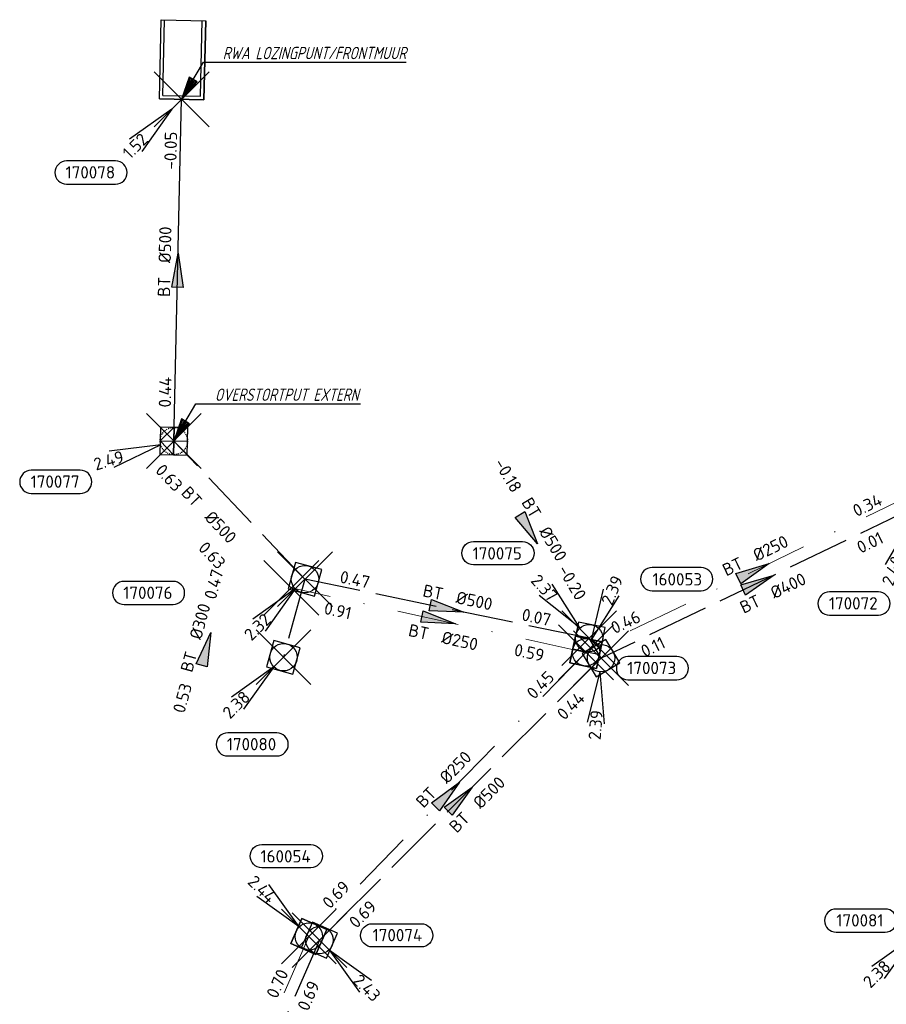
# Model space of a CAD drawing. Header units: metres. Extents: x 153343 to 157271, y 461673 to 467005.
# Tile 113 of 191: x 153832 to 153927, y 466266 to 466374. Entities that reach past the tile are written whole.
import ezdxf
from ezdxf.enums import TextEntityAlignment as Align

# ---------------------------------------------------------------- set-up
doc = ezdxf.new("R2010")
doc.units = ezdxf.units.M
doc.header["$LTSCALE"] = 0.75
doc.header["$PDMODE"] = 3
doc.header["$PDSIZE"] = 3
for name, pattern in [('HIDDENX2', [0.75, 0.5, -0.25]), ('RI-HWA_BETON', [11.4, 9, -2.4]), ('RI-VWA_BETON', [19, 9, -5, 0, -5])]:
    doc.linetypes.add(name, pattern=pattern)
doc.layers.get('0').update_dxf_attribs({"lineweight": 25})
doc.layers.get('defpoints').update_dxf_attribs({"lineweight": 25})
for name, color, linetype in [('B-OI-RI-AANPIJLING', 1, 'Continuous'), ('B-OI-RI-HWA_OVERSTORTLEIDING_BETON_500-G', 151, 'Continuous'), ('B-OI-RI-HWA_PUTNUMMER-S @ 0.75', 151, 'Continuous'), ('B-OI-RI-HWA_RIOOLPUT_OVERSTORTPUT-S @ 0.75', 151, 'Continuous'), ('B-OI-RI-HWA_TRANSPORTLEIDING_BETON_300-G', 151, 'RI-HWA_BETON'), ('B-OI-RI-HWA_TRANSPORTLEIDING_BETON_400-G', 151, 'RI-HWA_BETON'), ('B-OI-RI-HWA_TRANSPORTLEIDING_BETON_500-G', 151, 'RI-HWA_BETON'), ('B-OI-RI-VWA_PUTNUMMER-S @ 0.75', 33, 'Continuous'), ('B-OI-RI-ZINKER_BETON_500-G', 21, 'Continuous')]:
    doc.layers.add(name, color=color, linetype=linetype)
for name, color, linetype, lineweight in [('B-OI-RI-HWA_RIOOLPUT_INSPECTIEPUT-S', 151, 'Continuous', 25), ('B-OI-RI-HWA_STROOMRICHTING-S @ 0.75', 151, 'Continuous', 25), ('B-OI-RI-HWA_UITSTROOMBAK-S @ 0.75', 151, 'Continuous', 25), ('B-OI-RI-VWA_RIOOLPUT_INSPECTIEPUT_BETON-S', 33, 'Continuous', 25), ('B-OI-RI-VWA_STROOMRICHTING-S @ 0.75', 33, 'Continuous', 25), ('B-OI-RI-VWA_TRANSPORTLEIDING_BETON_250-G', 33, 'RI-VWA_BETON', 18), ('N-OI-RI-BIJZONDERDERHEDEN-T18', 134, 'Continuous', 18)]:
    doc.layers.add(name, color=color, linetype=linetype, lineweight=lineweight)
for name, color, linetype, plot in [('inspectieput', 7, 'Continuous', False), ('overstortput extern', 7, 'Continuous', False), ('rwa lozingpunt_frontmuur', 7, 'Continuous', False)]:
    doc.layers.add(name, color=color, linetype=linetype, plot=plot)
doc.styles.add('NLCS-ISO', font='isocpeur.ttf')
doc.styles.add('NLCS-ISO-M750-T18_CURSIEF', font='NLCS-ISO.ttf', dxfattribs={"oblique": 15, "height": 1.35})

# ---------------------------------------------------------------- blocks, each defined once
blk = doc.blocks.new('*U199')
at = {"ltscale": 0.1}
blk.add_hatch(color=256, dxfattribs=at).paths.add_polyline_path([(2.500000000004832, 0), (-2.500000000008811, -0.8333333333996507), (-2.500000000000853, 0.8333333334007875)])
at = {"ltscale": 0.1, "flags": 128}
blk.add_lwpolyline([(2.500000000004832, 0), (-2.500000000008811, -0.8333333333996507), (-2.500000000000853, 0.8333333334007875)], close=True, dxfattribs=at)
at = {"ltscale": 0.1, "style": 'NLCS-ISO'}
for tag, p in [('BOBL', (-15.62198856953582, 1.133344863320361e-13)), ('MAT', (-1, 0.5000000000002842))]:
    blk.add_attdef(tag, text='', height=1.8, dxfattribs=at).set_placement(p, align=Align.BOTTOM_RIGHT)
for tag, p in [('DIA', (1, 0.5000000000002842)), ('BOBR', (14.67600014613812, -0.002012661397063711))]:
    blk.add_attdef(tag, text='', height=1.8, dxfattribs=at).set_placement(p, align=Align.BOTTOM_LEFT)
at = {"layer": 'defpoints', "ltscale": 0.1, "style": 'NLCS-ISO', "flags": 1}
blk.add_attdef('JVA', text='', height=1.8, dxfattribs=at).set_placement((0, -0.9999999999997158), align=Align.TOP_CENTER)
blk = doc.blocks.new('*U66')
at = {"ltscale": 0.1}
blk.add_hatch(color=256, dxfattribs=at).paths.add_polyline_path([(2.500000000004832, 0), (-2.500000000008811, -0.8333333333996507), (-2.500000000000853, 0.8333333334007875)])
at = {"ltscale": 0.1, "flags": 128}
blk.add_lwpolyline([(2.500000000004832, 0), (-2.500000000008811, -0.8333333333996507), (-2.500000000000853, 0.8333333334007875)], close=True, dxfattribs=at)
at = {"ltscale": 0.1, "style": 'NLCS-ISO'}
for tag, p in [('BOBL', (-5.662221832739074, 1.144560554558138e-13)), ('MAT', (-1, 0.5000000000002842))]:
    blk.add_attdef(tag, text='', height=1.8, dxfattribs=at).set_placement(p, align=Align.BOTTOM_RIGHT)
for tag, p in [('DIA', (1, 0.5000000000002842)), ('BOBR', (7.216235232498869, 0.003202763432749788))]:
    blk.add_attdef(tag, text='', height=1.8, dxfattribs=at).set_placement(p, align=Align.BOTTOM_LEFT)
at = {"layer": 'defpoints', "ltscale": 0.1, "style": 'NLCS-ISO', "flags": 1}
blk.add_attdef('JVA', text='', height=1.8, dxfattribs=at).set_placement((0, -0.9999999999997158), align=Align.TOP_CENTER)
blk = doc.blocks.new('*U195')
at = {"ltscale": 0.1, "style": 'NLCS-ISO'}
for tag, p in [('BOBL', (-4.573515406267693, 1.145786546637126e-13)), ('MAT', (-1, 0.5000000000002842))]:
    blk.add_attdef(tag, text='', height=1.8, dxfattribs=at).set_placement(p, align=Align.BOTTOM_RIGHT)
for tag, p in [('DIA', (1, 0.5000000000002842)), ('BOBR', (3.627529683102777, -3.242734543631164))]:
    blk.add_attdef(tag, text='', height=1.8, dxfattribs=at).set_placement(p, align=Align.BOTTOM_LEFT)
at = {"layer": 'defpoints', "ltscale": 0.1, "style": 'NLCS-ISO', "flags": 1}
blk.add_attdef('JVA', text='', height=1.8, dxfattribs=at).set_placement((0, -0.9999999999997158), align=Align.TOP_CENTER)
blk = doc.blocks.new('*U196')
at = {"ltscale": 0.1}
blk.add_hatch(color=256, dxfattribs=at).paths.add_polyline_path([(2.500000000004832, 0), (-2.500000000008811, -0.8333333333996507), (-2.500000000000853, 0.8333333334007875)])
at = {"ltscale": 0.1, "flags": 128}
blk.add_lwpolyline([(2.500000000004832, 0), (-2.500000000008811, -0.8333333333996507), (-2.500000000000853, 0.8333333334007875)], close=True, dxfattribs=at)
at = {"ltscale": 0.1, "style": 'NLCS-ISO'}
for tag, p in [('BOBL', (-11.85117073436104, 1.137591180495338e-13)), ('MAT', (-1, 0.5000000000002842))]:
    blk.add_attdef(tag, text='', height=1.8, dxfattribs=at).set_placement(p, align=Align.BOTTOM_RIGHT)
for tag, p in [('DIA', (1, 0.5000000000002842)), ('BOBR', (10.90518323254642, 0.0006236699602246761))]:
    blk.add_attdef(tag, text='', height=1.8, dxfattribs=at).set_placement(p, align=Align.BOTTOM_LEFT)
at = {"layer": 'defpoints', "ltscale": 0.1, "style": 'NLCS-ISO', "flags": 1}
blk.add_attdef('JVA', text='', height=1.8, dxfattribs=at).set_placement((0, -0.9999999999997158), align=Align.TOP_CENTER)
blk = doc.blocks.new('*U197')
at = {"ltscale": 0.1}
blk.add_hatch(color=256, dxfattribs=at).paths.add_polyline_path([(2.500000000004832, 0), (-2.500000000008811, -0.8333333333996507), (-2.500000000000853, 0.8333333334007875)])
at = {"ltscale": 0.1, "flags": 128}
blk.add_lwpolyline([(2.500000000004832, 0), (-2.500000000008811, -0.8333333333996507), (-2.500000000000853, 0.8333333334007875)], close=True, dxfattribs=at)
at = {"ltscale": 0.1, "style": 'NLCS-ISO'}
for tag, p in [('BOBL', (-13.3745258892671, -3.240000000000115)), ('MAT', (-1.000000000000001, -3.740000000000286))]:
    blk.add_attdef(tag, text='', height=1.8, dxfattribs=at).set_placement(p, align=Align.BOTTOM_RIGHT)
for tag, p in [('DIA', (0.9999999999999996, -3.740000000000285)), ('BOBR', (12.42853801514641, -3.239558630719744))]:
    blk.add_attdef(tag, text='', height=1.8, dxfattribs=at).set_placement(p, align=Align.BOTTOM_LEFT)
at = {"layer": 'defpoints', "ltscale": 0.1, "style": 'NLCS-ISO', "flags": 1}
blk.add_attdef('JVA', text='', height=1.8, dxfattribs=at).set_placement((0, -0.9999999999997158), align=Align.TOP_CENTER)
blk = doc.blocks.new('*U201')
at = {"ltscale": 0.1}
blk.add_hatch(color=256, dxfattribs=at).paths.add_polyline_path([(2.500000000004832, 0), (-2.500000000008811, -0.8333333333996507), (-2.500000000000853, 0.8333333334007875)])
at = {"ltscale": 0.1, "flags": 128}
blk.add_lwpolyline([(2.500000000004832, 0), (-2.500000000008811, -0.8333333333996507), (-2.500000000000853, 0.8333333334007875)], close=True, dxfattribs=at)
at = {"ltscale": 0.1, "style": 'NLCS-ISO'}
for tag, p in [('BOBL', (-19.76202633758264, -3.240000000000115)), ('MAT', (-1.000000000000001, -3.740000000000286))]:
    blk.add_attdef(tag, text='', height=1.8, dxfattribs=at).set_placement(p, align=Align.BOTTOM_RIGHT)
for tag, p in [('DIA', (0.9999999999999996, -3.740000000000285)), ('BOBR', (18.81603690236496, -3.235092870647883))]:
    blk.add_attdef(tag, text='', height=1.8, dxfattribs=at).set_placement(p, align=Align.BOTTOM_LEFT)
at = {"layer": 'defpoints', "ltscale": 0.1, "style": 'NLCS-ISO', "flags": 1}
blk.add_attdef('JVA', text='', height=1.8, dxfattribs=at).set_placement((0, -0.9999999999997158), align=Align.TOP_CENTER)
blk = doc.blocks.new('*U206')
at = {"ltscale": 0.1}
blk.add_hatch(color=256, dxfattribs=at).paths.add_polyline_path([(2.500000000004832, 0), (-2.500000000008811, -0.8333333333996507), (-2.500000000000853, 0.8333333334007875)])
at = {"ltscale": 0.1, "flags": 128}
blk.add_lwpolyline([(2.500000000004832, 0), (-2.500000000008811, -0.8333333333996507), (-2.500000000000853, 0.8333333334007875)], close=True, dxfattribs=at)
at = {"ltscale": 0.1, "style": 'NLCS-ISO'}
for tag, p in [('BOBL', (-16.18927240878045, -3.240000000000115)), ('MAT', (-1.000000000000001, -3.740000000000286))]:
    blk.add_attdef(tag, text='', height=1.8, dxfattribs=at).set_placement(p, align=Align.BOTTOM_RIGHT)
for tag, p in [('DIA', (0.9999999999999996, -3.740000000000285)), ('BOBR', (15.24328384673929, -3.237590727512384))]:
    blk.add_attdef(tag, text='', height=1.8, dxfattribs=at).set_placement(p, align=Align.BOTTOM_LEFT)
at = {"layer": 'defpoints', "ltscale": 0.1, "style": 'NLCS-ISO', "flags": 1}
blk.add_attdef('JVA', text='', height=1.8, dxfattribs=at).set_placement((0, -0.9999999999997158), align=Align.TOP_CENTER)
blk = doc.blocks.new('*U2355')
at = {"ltscale": 0.1}
blk.add_hatch(color=256, dxfattribs=at).paths.add_polyline_path([(2.500000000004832, 0), (-2.500000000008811, -0.8333333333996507), (-2.500000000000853, 0.8333333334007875)])
at = {"ltscale": 0.1, "flags": 128}
blk.add_lwpolyline([(2.500000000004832, 0), (-2.500000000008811, -0.8333333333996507), (-2.500000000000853, 0.8333333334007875)], close=True, dxfattribs=at)
at = {"ltscale": 0.1, "style": 'NLCS-ISO'}
for tag, p in [('BOBL', (-13.62468588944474, 1.135594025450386e-13)), ('MAT', (-1, 0.5000000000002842))]:
    blk.add_attdef(tag, text='', height=1.8, dxfattribs=at).set_placement(p, align=Align.BOTTOM_RIGHT)
for tag, p in [('DIA', (1, 0.5000000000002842)), ('BOBR', (12.67869795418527, -0.0006162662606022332))]:
    blk.add_attdef(tag, text='', height=1.8, dxfattribs=at).set_placement(p, align=Align.BOTTOM_LEFT)
at = {"layer": 'defpoints', "ltscale": 0.1, "style": 'NLCS-ISO', "flags": 1}
blk.add_attdef('JVA', text='', height=1.8, dxfattribs=at).set_placement((0, -0.9999999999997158), align=Align.TOP_CENTER)
blk = doc.blocks.new('*U2356')
at = {"ltscale": 0.1}
blk.add_hatch(color=256, dxfattribs=at).paths.add_polyline_path([(2.500000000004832, 0), (-2.500000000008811, -0.8333333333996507), (-2.500000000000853, 0.8333333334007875)])
at = {"ltscale": 0.1, "flags": 128}
blk.add_lwpolyline([(2.500000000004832, 0), (-2.500000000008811, -0.8333333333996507), (-2.500000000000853, 0.8333333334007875)], close=True, dxfattribs=at)
at = {"ltscale": 0.1, "style": 'NLCS-ISO'}
for tag, p in [('BOBL', (-12.68439752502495, -3.240000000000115)), ('MAT', (-1.000000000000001, -3.740000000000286))]:
    blk.add_attdef(tag, text='', height=1.8, dxfattribs=at).set_placement(p, align=Align.BOTTOM_RIGHT)
for tag, p in [('DIA', (0.9999999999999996, -3.740000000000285)), ('BOBR', (11.73840981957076, -3.240041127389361))]:
    blk.add_attdef(tag, text='', height=1.8, dxfattribs=at).set_placement(p, align=Align.BOTTOM_LEFT)
at = {"layer": 'defpoints', "ltscale": 0.1, "style": 'NLCS-ISO', "flags": 1}
blk.add_attdef('JVA', text='', height=1.8, dxfattribs=at).set_placement((0, -0.9999999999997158), align=Align.TOP_CENTER)
blk = doc.blocks.new('*U2375')
at = {"ltscale": 0.1}
blk.add_hatch(color=256, dxfattribs=at).paths.add_polyline_path([(2.500000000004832, 0), (-2.500000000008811, -0.8333333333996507), (-2.500000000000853, 0.8333333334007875)])
at = {"ltscale": 0.1, "flags": 128}
blk.add_lwpolyline([(2.500000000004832, 0), (-2.500000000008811, -0.8333333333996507), (-2.500000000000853, 0.8333333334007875)], close=True, dxfattribs=at)
at = {"ltscale": 0.1, "style": 'NLCS-ISO'}
for tag, p in [('BOBL', (-19.64650416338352, 1.12881285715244e-13)), ('MAT', (-1, 0.5000000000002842))]:
    blk.add_attdef(tag, text='', height=1.8, dxfattribs=at).set_placement(p, align=Align.BOTTOM_RIGHT)
for tag, p in [('DIA', (1, 0.5000000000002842)), ('BOBR', (18.70051475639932, -0.004826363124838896))]:
    blk.add_attdef(tag, text='', height=1.8, dxfattribs=at).set_placement(p, align=Align.BOTTOM_LEFT)
at = {"layer": 'defpoints', "ltscale": 0.1, "style": 'NLCS-ISO', "flags": 1}
blk.add_attdef('JVA', text='', height=1.8, dxfattribs=at).set_placement((0, -0.9999999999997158), align=Align.TOP_CENTER)
blk = doc.blocks.new('*U2376')
at = {"ltscale": 0.1}
blk.add_hatch(color=256, dxfattribs=at).paths.add_polyline_path([(2.500000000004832, 0), (-2.500000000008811, -0.8333333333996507), (-2.500000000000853, 0.8333333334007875)])
at = {"ltscale": 0.1, "flags": 128}
blk.add_lwpolyline([(2.500000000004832, 0), (-2.500000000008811, -0.8333333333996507), (-2.500000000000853, 0.8333333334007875)], close=True, dxfattribs=at)
at = {"ltscale": 0.1, "style": 'NLCS-ISO'}
for tag, p in [('BOBL', (-17.88478192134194, 1.130796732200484e-13)), ('MAT', (-1, 0.5000000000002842))]:
    blk.add_attdef(tag, text='', height=1.8, dxfattribs=at).set_placement(p, align=Align.BOTTOM_RIGHT)
for tag, p in [('DIA', (1, 0.5000000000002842)), ('BOBR', (16.93879294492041, -0.003594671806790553))]:
    blk.add_attdef(tag, text='', height=1.8, dxfattribs=at).set_placement(p, align=Align.BOTTOM_LEFT)
at = {"layer": 'defpoints', "ltscale": 0.1, "style": 'NLCS-ISO', "flags": 1}
blk.add_attdef('JVA', text='', height=1.8, dxfattribs=at).set_placement((0, -0.9999999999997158), align=Align.TOP_CENTER)
blk = doc.blocks.new('*U472')
for q in [(-7.601397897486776, -5.833630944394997), (-5.833630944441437, -7.601397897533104)]:
    blk.add_line((-1.414213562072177, -1.414213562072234), q)
blk.add_lwpolyline([(-12.82355164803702, -0.8179242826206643), (-5.665496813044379, -0.8179242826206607, 0.9999999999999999), (-5.665496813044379, 2.566445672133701), (-12.82355164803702, 2.566445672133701, 0.9999999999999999)], format="xyb", close=True)
at = {"ltscale": 0.1, "style": 'NLCS-ISO'}
blk.add_attdef('PUTNR', text='', height=1.8, dxfattribs=at).set_placement((-9.346762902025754, 2.706595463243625), align=Align.MIDDLE_CENTER)
blk.add_attdef('PUTHGT', text='', height=1.8, rotation=44.99999999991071, dxfattribs=at).set_placement((-8.442832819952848, -8.482353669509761), align=Align.MIDDLE_LEFT)
blk = doc.blocks.new('SRI-UITSTROOMBAK-SO')
at = {"color": 7}
for p, q in [((-3.249999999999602, -2.273736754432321e-13), (-3.249999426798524, 11.55924730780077)), ((-3.249999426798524, 11.55924730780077), (3.249999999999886, 11.55924730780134)), ((-2.749999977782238, 0.5000000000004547), (-2.749999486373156, 11.55924730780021)), ((2.750000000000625, 0.5000000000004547), (2.750000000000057, 11.55924730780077)), ((3.250000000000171, 3.410605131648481e-13), (3.250000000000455, 11.55924730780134)), ((-3.250000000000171, -2.273736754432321e-13), (3.250000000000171, 3.410605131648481e-13)), ((-2.749999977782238, 0.5000000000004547), (2.750000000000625, 0.5000000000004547))]:
    blk.add_line(p, q, dxfattribs=at)
at = {"flags": 128}
blk.add_lwpolyline([(-3.249999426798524, 11.55924730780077), (3.250000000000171, 11.55924730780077), (3.250000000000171, 3.410605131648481e-13), (-3.249999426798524, 3.410605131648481e-13)], close=True, dxfattribs=at)
blk = doc.blocks.new('*U241')
for q in [(-7.601397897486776, -5.833630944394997), (-5.833630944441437, -7.601397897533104)]:
    blk.add_line((-1.414213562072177, -1.414213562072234), q)
blk.add_lwpolyline([(-16.8101220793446, -12.39118641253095), (-9.652067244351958, -12.39118641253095, 0.9999999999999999), (-9.652067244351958, -9.006816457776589), (-16.8101220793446, -9.006816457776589, 0.9999999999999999)], format="xyb", close=True)
at = {"ltscale": 0.1, "style": 'NLCS-ISO'}
blk.add_attdef('PUTHGT', text='', height=1.8, rotation=44.99999999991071, dxfattribs=at).set_placement((-8.442832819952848, -8.482353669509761), align=Align.MIDDLE_LEFT)
blk.add_attdef('PUTNR', text='', height=1.8, dxfattribs=at).set_placement((-13.33333333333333, -8.866666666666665), align=Align.MIDDLE_CENTER)
blk = doc.blocks.new('B-SRI-PUT_HWA-SO')
at = {"lineweight": -3, "flags": 128}
blk.add_lwpolyline([(-1.999999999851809, -2.00000000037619), (2.000000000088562, -2.000000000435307), (2.000000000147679, 1.99999999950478), (-2.00000000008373, 1.999999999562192)], close=True, dxfattribs=at)
at = {"lineweight": -3}
blk.add_circle((0, 0), 1.999999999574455, dxfattribs=at)
blk = doc.blocks.new('*U457')
for q in [(-7.601397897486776, -5.833630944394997), (-5.833630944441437, -7.601397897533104)]:
    blk.add_line((-1.414213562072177, -1.414213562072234), q)
blk.add_lwpolyline([(-8.140036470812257, -14.41808082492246), (-0.9819816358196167, -14.41808082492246, 0.9999999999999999), (-0.9819816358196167, -11.0337108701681), (-8.140036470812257, -11.0337108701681, 0.9999999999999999)], format="xyb", close=True)
at = {"ltscale": 0.1, "style": 'NLCS-ISO'}
blk.add_attdef('PUTHGT', text='', height=1.8, rotation=44.99999999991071, dxfattribs=at).set_placement((-8.442832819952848, -8.482353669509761), align=Align.MIDDLE_LEFT)
blk.add_attdef('PUTNR', text='', height=1.8, dxfattribs=at).set_placement((-4.663247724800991, -10.89356107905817), align=Align.MIDDLE_CENTER)
blk = doc.blocks.new('B-SRI-PUT_OVERSTORT-SO')
at = {"ltscale": 0.1}
for p, q in [((3.721112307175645e-10, 1.999999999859), (-1.999999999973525, -1.395363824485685e-10)), ((3.721112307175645e-10, 1.999999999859), (3.721112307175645e-10, -2.000000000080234)), ((3.721112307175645e-10, 1.999999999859), (1.999999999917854, -1.397495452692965e-10)), ((2.000000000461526, -1.397495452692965e-10), (-1.999999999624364, -1.395363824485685e-10))]:
    blk.add_line(p, q, dxfattribs=at)
at = {"lineweight": -3, "flags": 128}
blk.add_lwpolyline([(-1.999999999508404, -2.000000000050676), (2.000000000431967, -2.000000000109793), (2.000000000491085, 1.999999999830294), (-1.999999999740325, 1.999999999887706)], close=True, dxfattribs=at)
at = {"ltscale": 0.1, "flags": 128}
blk.add_lwpolyline([(3.721112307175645e-10, 1.999999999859), (-1.9999999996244, 2.095532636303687e-10), (1.999999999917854, -1.397495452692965e-10)], close=True, dxfattribs=at)
at = {"linetype": 'HIDDENX2', "lineweight": -3, "ltscale": 0.25}
blk.add_circle((3.434053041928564e-10, 3.255138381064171e-10), 1.999999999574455, dxfattribs=at)
blk = doc.blocks.new('*U458')
for q in [(-9.464790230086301, -1.493400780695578), (-8.75632746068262, -3.890916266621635)]:
    blk.add_line((-1.918012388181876, -0.566770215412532), q)
blk.add_lwpolyline([(-20.82727828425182, -7.656533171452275), (-13.66922344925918, -7.656533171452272, 0.9999999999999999), (-13.66922344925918, -4.272163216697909), (-20.82727828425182, -4.272163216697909, 0.9999999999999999)], format="xyb", close=True)
at = {"ltscale": 0.1, "style": 'NLCS-ISO'}
blk.add_attdef('PUTHGT', text='', height=1.8, rotation=16.462342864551, dxfattribs=at).set_placement((-11.46938446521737, -3.418328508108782), align=Align.MIDDLE_LEFT)
blk.add_attdef('PUTNR', text='', height=1.8, dxfattribs=at).set_placement((-17.35048953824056, -4.132013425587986), align=Align.MIDDLE_CENTER)
blk = doc.blocks.new('*U459')
for q in [(-7.601397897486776, -5.833630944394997), (-5.833630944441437, -7.601397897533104)]:
    blk.add_line((-1.414213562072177, -1.414213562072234), q)
blk.add_lwpolyline([(-26.42244879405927, -3.70224598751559), (-19.26439395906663, -3.702245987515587, 0.9999999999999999), (-19.26439395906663, -0.3178760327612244), (-26.42244879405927, -0.3178760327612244, 0.9999999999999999)], format="xyb", close=True)
at = {"ltscale": 0.1, "style": 'NLCS-ISO'}
blk.add_attdef('PUTNR', text='', height=1.8, dxfattribs=at).set_placement((-22.94566004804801, -0.177726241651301), align=Align.MIDDLE_CENTER)
blk.add_attdef('PUTHGT', text='', height=1.8, rotation=44.99999999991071, dxfattribs=at).set_placement((-8.442832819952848, -8.482353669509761), align=Align.MIDDLE_LEFT)
blk = doc.blocks.new('*U468')
for q in [(-5.41244174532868, 7.906830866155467), (-7.273553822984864, 6.237620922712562)]:
    blk.add_line((-1.335367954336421, 1.488889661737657), q)
blk.add_lwpolyline([(-16.88961484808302, 14.11153202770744), (-9.731560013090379, 14.11153202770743, -0.9999999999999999), (-9.731560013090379, 10.72716207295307), (-16.88961484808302, 10.72716207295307, -0.9999999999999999)], format="xyb", close=True)
at = {"ltscale": 0.1, "style": 'NLCS-ISO'}
blk.add_attdef('PUTNR', text='', height=1.8, dxfattribs=at).set_placement((-13.41282610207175, 12.38701228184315), align=Align.MIDDLE_CENTER)
blk.add_attdef('PUTHGT', text='', height=1.8, rotation=311.8885637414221, dxfattribs=at).set_placement((-7.969980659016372, 8.928110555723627), align=Align.MIDDLE_LEFT)
blk = doc.blocks.new('*U462')
for q in [(5.833630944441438, -7.601397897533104), (7.601397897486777, -5.833630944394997)]:
    blk.add_line((1.414213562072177, -1.414213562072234), q)
blk.add_lwpolyline([(14.87081537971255, -0.9996200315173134), (7.712760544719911, -0.9996200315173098, -0.9999999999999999), (7.712760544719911, 2.384749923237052), (14.87081537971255, 2.384749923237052, -0.9999999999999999)], format="xyb", close=True)
at = {"ltscale": 0.1, "style": 'NLCS-ISO'}
blk.add_attdef('PUTNR', text='', height=1.8, dxfattribs=at).set_placement((11.39402663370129, 2.524899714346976), align=Align.MIDDLE_CENTER)
blk.add_attdef('PUTHGT', text='', height=1.8, rotation=315.0000000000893, dxfattribs=at).set_placement((5.388131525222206, -5.427652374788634), align=Align.MIDDLE_LEFT)
blk = doc.blocks.new('*U463')
for q in [(-2.033227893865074, -9.36367899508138), (0.4581672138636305, -9.570923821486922)]:
    blk.add_line((-0.1657958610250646, -1.993116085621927), q)
blk.add_lwpolyline([(3.92501024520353, -3.15461907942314), (11.08306508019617, -3.154619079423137, 0.9999999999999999), (11.08306508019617, 0.2297508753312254), (3.92501024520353, 0.2297508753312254, 0.9999999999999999)], format="xyb", close=True)
at = {"ltscale": 0.1, "style": 'NLCS-ISO'}
blk.add_attdef('PUTNR', text='', height=1.8, dxfattribs=at).set_placement((7.401798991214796, 0.3699006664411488), align=Align.MIDDLE_CENTER)
blk.add_attdef('PUTHGT', text='', height=1.8, rotation=85.24484151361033, dxfattribs=at).set_placement((-0.9642660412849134, -11.92903771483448), align=Align.MIDDLE_LEFT)
blk = doc.blocks.new('*U464')
for q in [(-4.499034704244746, -8.459975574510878), (-2.157480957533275, -9.335832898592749)]:
    blk.add_line((-0.7006858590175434, -1.87324299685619), q)
blk.add_lwpolyline([(-12.6555949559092, -15.83417293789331), (-5.497540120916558, -15.83417293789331, 0.9999999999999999), (-5.497540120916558, -12.44980298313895), (-12.6555949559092, -12.44980298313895, 0.9999999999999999)], format="xyb", close=True)
at = {"ltscale": 0.1, "style": 'NLCS-ISO'}
blk.add_attdef('PUTHGT', text='', height=1.8, rotation=69.49170835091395, dxfattribs=at).set_placement((-4.166699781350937, -11.21919617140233), align=Align.MIDDLE_LEFT)
blk.add_attdef('PUTNR', text='', height=1.8, dxfattribs=at).set_placement((-9.178806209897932, -12.30965319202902), align=Align.MIDDLE_CENTER)
blk = doc.blocks.new('*U526')
for q in [(-5.833630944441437, 7.601397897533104), (-7.601397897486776, 5.833630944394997)]:
    blk.add_line((-1.414213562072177, 1.414213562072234), q)
blk.add_lwpolyline([(-6.883743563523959, 13.43890283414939), (0.2743112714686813, 13.43890283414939, -0.9999999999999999), (0.2743112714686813, 10.05453287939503), (-6.883743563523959, 10.05453287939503, -0.9999999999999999)], format="xyb", close=True)
at = {"ltscale": 0.1, "style": 'NLCS-ISO'}
blk.add_attdef('PUTNR', text='', height=1.8, dxfattribs=at).set_placement((-3.406954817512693, 11.7143830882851), align=Align.MIDDLE_CENTER)
blk.add_attdef('PUTHGT', text='', height=1.8, rotation=315.0000000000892, dxfattribs=at).set_placement((-8.442832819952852, 8.482353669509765), align=Align.MIDDLE_LEFT)
blk = doc.blocks.new('*U527')
for q in [(2.569278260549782, 9.230997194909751), (4.86969692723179, 8.252184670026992)]:
    blk.add_line((0.7830500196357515, 1.840334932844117), q)
blk.add_lwpolyline([(16.8101220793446, 12.39118641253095), (9.652067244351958, 12.39118641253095, 0.9999999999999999), (9.652067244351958, 9.006816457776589), (16.8101220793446, 9.006816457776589, 0.9999999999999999)], format="xyb", close=True)
at = {"ltscale": 0.1, "style": 'NLCS-ISO'}
blk.add_attdef('PUTHGT', text='', height=1.8, rotation=66.95057669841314, dxfattribs=at).set_placement((2.968635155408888, 7.048303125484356), align=Align.MIDDLE_LEFT)
blk.add_attdef('PUTNR', text='', height=1.8, dxfattribs=at).set_placement((13.33333333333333, 10.66666666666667), align=Align.MIDDLE_CENTER)
blk = doc.blocks.new('B-SRI-PUT_VWA-SO')
at = {"flags": 128}
blk.add_lwpolyline([(-2.00008364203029, 2.000083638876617), (1.99991635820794, 2.000083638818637), (1.999916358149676, -1.99991636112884), (-2.000083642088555, -1.999916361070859)], close=True, dxfattribs=at)
at = {"lineweight": -3, "flags": 128}
blk.add_lwpolyline([(2.000083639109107, -1.99991635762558), (1.99991635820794, 2.000083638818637), (-2.000083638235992, 1.999916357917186), (-1.999916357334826, -2.000083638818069)], close=True, dxfattribs=at)
at = {"lineweight": -3}
blk.add_circle((0, 0), 1.999999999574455, dxfattribs=at)

msp = doc.modelspace()

# ---------------------------------------------------------------- linework, layer by layer
at = {"layer": 'B-OI-RI-AANPIJLING', "transparency": 33554610, "flags": 128}
for points in [[(153849.6100002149, 466365.3799999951), (153851.3141539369, 466367.2789365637), (153850.4341691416, 466367.7947143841), (153849.6100002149, 466365.3799999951), (153850.5808332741, 466367.708751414), (153850.7274974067, 466367.6227884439), (153849.6100002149, 466365.3799999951), (153851.0208256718, 466367.4508625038), (153851.1674898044, 466367.3648995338), (153849.6100002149, 466365.3799999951), (153852.0038002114, 466369.464137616), (153874.2052601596, 466369.464137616)], [(153848.7600002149, 466327.9499999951), (153850.4641539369, 466329.8489365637), (153849.5841691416, 466330.3647143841), (153848.7600002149, 466327.9499999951), (153849.7308332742, 466330.278751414), (153849.8774974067, 466330.1927884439), (153848.7600002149, 466327.9499999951), (153850.1708256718, 466330.0208625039), (153850.3174898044, 466329.9348995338), (153848.7600002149, 466327.9499999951), (153851.1538002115, 466332.034137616), (153869.1993320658, 466332.034137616)]]:
    msp.add_lwpolyline(points, dxfattribs=at)
at = {"layer": 'B-OI-RI-HWA_OVERSTORTLEIDING_BETON_500-G', "transparency": 33554610}
msp.add_line((153848.76, 466327.95), (153849.61, 466365.38), dxfattribs=at)
at = {"layer": 'B-OI-RI-HWA_TRANSPORTLEIDING_BETON_300-G', "transparency": 33554610}
msp.add_line((153863.12, 466312.81), (153860.76, 466304.26), dxfattribs=at)
at = {"layer": 'B-OI-RI-HWA_TRANSPORTLEIDING_BETON_400-G', "transparency": 33554610}
msp.add_line((153930.06, 466320.75), (153895.55, 466304.16), dxfattribs=at)
at = {"layer": 'B-OI-RI-HWA_TRANSPORTLEIDING_BETON_500-G', "transparency": 33554610}
for p, q in [((153863.12, 466312.81), (153848.76, 466327.95)), ((153894.24, 466306.35), (153863.12, 466312.81)), ((153895.55, 466304.16), (153864.7, 466273.28)), ((153864.7, 466273.28), (153851.04, 466242.07))]:
    msp.add_line(p, q, dxfattribs=at)
at = {"layer": 'B-OI-RI-VWA_TRANSPORTLEIDING_BETON_250-G', "transparency": 33554610}
for p, q in [((153930.65, 466322.6), (153893.9, 466304.8)), ((153893.9, 466304.8), (153861.63, 466311.86)), ((153893.9, 466304.8), (153863.55, 466273.67)), ((153863.55, 466273.67), (153849.64, 466242.16))]:
    msp.add_line(p, q, dxfattribs=at)
at = {"layer": 'B-OI-RI-ZINKER_BETON_500-G', "transparency": 33554610}
msp.add_line((153895.55, 466304.16), (153894.24, 466306.35), dxfattribs=at)
at = {"layer": 'inspectieput', "color": 0, "transparency": 33554610}
for p in [(153863.12, 466312.81), (153861.63, 466311.86), (153894.24, 466306.35), (153893.9, 466304.8), (153860.76, 466304.26), (153895.55, 466304.16), (153863.55, 466273.67), (153864.7, 466273.28)]:
    msp.add_point(p, dxfattribs=at)
at = {"layer": 'inspectieput'}
for p in [(153863.12, 466312.81), (153863.12, 466312.81), (153861.63, 466311.86), (153861.63, 466311.86), (153894.24, 466306.35), (153894.24, 466306.35), (153893.9, 466304.8), (153893.9, 466304.8), (153860.76, 466304.26), (153860.76, 466304.26), (153895.55, 466304.16), (153895.55, 466304.16), (153863.55, 466273.67), (153863.55, 466273.67), (153864.7, 466273.28), (153864.7, 466273.28)]:
    msp.add_point(p, dxfattribs=at)
at = {"layer": 'overstortput extern', "color": 0, "transparency": 33554610}
msp.add_point((153848.76, 466327.95), dxfattribs=at)
at = {"layer": 'rwa lozingpunt_frontmuur', "color": 0, "transparency": 33554610}
msp.add_point((153849.61, 466365.38), dxfattribs=at)

# ---------------------------------------------------------------- block references
at = {"layer": 'B-OI-RI-HWA_PUTNUMMER-S @ 0.75', "color": 0, "transparency": 33554610}
ref = msp.add_blockref('*U241', (153849.61, 466365.38), dxfattribs=dict(at, xscale=0.75, yscale=0.75, zscale=0.75))
ref.add_attrib('PUTNR', '170078', dxfattribs={"layer": '0', "ltscale": 0.1, "height": 1.35, "style": 'NLCS-ISO'}).set_placement((153839.61, 466357.38), align=Align.MIDDLE_CENTER)
ref.add_attrib('PUTHGT', '1.52', dxfattribs={"layer": '0', "ltscale": 0.1, "height": 1.35, "rotation": 44.99999999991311, "style": 'NLCS-ISO'}).set_placement((153843.4687942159, 466359.2091535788), align=Align.MIDDLE_LEFT)
ref = msp.add_blockref('*U458', (153848.76, 466327.95), dxfattribs=dict(at, xscale=0.75, yscale=0.75, zscale=0.75))
ref.add_attrib('PUTNR', '170077', dxfattribs={"layer": '0', "ltscale": 0.1, "height": 1.35, "style": 'NLCS-ISO'}).set_placement((153835.7471328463, 466323.5009899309), align=Align.MIDDLE_CENTER)
ref.add_attrib('PUTHGT', '2.49', dxfattribs={"layer": '0', "ltscale": 0.1, "height": 1.35, "rotation": 16.46234286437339, "style": 'NLCS-ISO'}).set_placement((153840.0284958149, 466325.3479966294), align=Align.MIDDLE_LEFT)
ref = msp.add_blockref('*U464', (153930.06, 466320.75), dxfattribs=dict(at, xscale=0.75, yscale=0.75, zscale=0.75))
ref.add_attrib('PUTNR', '170072', dxfattribs={"layer": '0', "ltscale": 0.1, "height": 1.35, "style": 'NLCS-ISO'}).set_placement((153923.1758953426, 466310.167760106), align=Align.MIDDLE_CENTER)
ref.add_attrib('PUTHGT', '2.40', dxfattribs={"layer": '0', "ltscale": 0.1, "height": 1.35, "rotation": 69.49170835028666, "style": 'NLCS-ISO'}).set_placement((153926.8876788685, 466312.2091589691), align=Align.MIDDLE_LEFT)
at = {"layer": 'B-OI-RI-HWA_PUTNUMMER-S @ 0.75', "color": 0, "transparency": 33554610, "xscale": 0.75, "yscale": 0.75, "zscale": 0.75}
msp.add_blockref('*U468', (153894.24, 466306.35), dxfattribs=at).add_auto_attribs({'PUTNR': '170075', 'PUTHGT': '2.37'})
at = {"layer": 'B-OI-RI-HWA_PUTNUMMER-S @ 0.75', "color": 0, "transparency": 33554610}
ref = msp.add_blockref('*U459', (153863.12, 466312.81), dxfattribs=dict(at, xscale=0.75, yscale=0.75, zscale=0.75))
ref.add_attrib('PUTNR', '170076', dxfattribs={"layer": '0', "ltscale": 0.1, "height": 1.35, "style": 'NLCS-ISO'}).set_placement((153845.910754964, 466311.3267053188), align=Align.MIDDLE_CENTER)
ref.add_attrib('PUTHGT', '2.32', dxfattribs={"layer": '0', "ltscale": 0.1, "height": 1.35, "rotation": 44.99999999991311, "style": 'NLCS-ISO'}).set_placement((153856.787875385, 466306.4482347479), align=Align.MIDDLE_LEFT)
ref = msp.add_blockref('*U463', (153895.55, 466304.16), dxfattribs=dict(at, xscale=0.75, yscale=0.75, zscale=0.75))
ref.add_attrib('PUTNR', '170073', dxfattribs={"layer": '0', "ltscale": 0.1, "height": 1.35, "style": 'NLCS-ISO'}).set_placement((153901.1013492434, 466303.0874255), align=Align.MIDDLE_CENTER)
ref.add_attrib('PUTHGT', '2.39', dxfattribs={"layer": '0', "ltscale": 0.1, "height": 1.35, "rotation": 85.24484151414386, "style": 'NLCS-ISO'}).set_placement((153894.826800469, 466295.2132217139), align=Align.MIDDLE_LEFT)
ref = msp.add_blockref('*U457', (153860.76, 466304.26), dxfattribs=dict(at, xscale=0.75, yscale=0.75, zscale=0.75))
ref.add_attrib('PUTNR', '170080', dxfattribs={"layer": '0', "ltscale": 0.1, "height": 1.35, "style": 'NLCS-ISO'}).set_placement((153857.2625642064, 466294.7398291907), align=Align.MIDDLE_CENTER)
ref.add_attrib('PUTHGT', '2.38', dxfattribs={"layer": '0', "ltscale": 0.1, "height": 1.35, "rotation": 44.99999999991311, "style": 'NLCS-ISO'}).set_placement((153854.427875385, 466297.8982347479), align=Align.MIDDLE_LEFT)
ref = msp.add_blockref('*U472', (153930.92, 466274.76), dxfattribs=dict(at, xscale=0.75, yscale=0.75, zscale=0.75))
ref.add_attrib('PUTNR', '170081', dxfattribs={"layer": '0', "ltscale": 0.1, "height": 1.35, "style": 'NLCS-ISO'}).set_placement((153923.9099278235, 466275.4399465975), align=Align.MIDDLE_CENTER)
ref.add_attrib('PUTHGT', '2.38', dxfattribs={"layer": '0', "ltscale": 0.1, "height": 1.35, "rotation": 44.99999999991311, "style": 'NLCS-ISO'}).set_placement((153924.587875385, 466268.3982347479), align=Align.MIDDLE_LEFT)
ref = msp.add_blockref('*U462', (153864.7, 466273.28), dxfattribs=dict(at, xscale=0.75, yscale=0.75, zscale=0.75))
ref.add_attrib('PUTNR', '170074', dxfattribs={"layer": '0', "ltscale": 0.1, "height": 1.35, "style": 'NLCS-ISO'}).set_placement((153873.2455199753, 466273.8236747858), align=Align.MIDDLE_CENTER)
ref.add_attrib('PUTHGT', '2.43', dxfattribs={"layer": '0', "ltscale": 0.1, "height": 1.35, "rotation": 315.0000000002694, "style": 'NLCS-ISO'}).set_placement((153868.7410986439, 466269.2092607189), align=Align.MIDDLE_LEFT)
at = {"layer": 'B-OI-RI-HWA_RIOOLPUT_INSPECTIEPUT-S', "transparency": 33554610}
for p, xscale, yscale, zscale, rotation in [((153863.12, 466312.8100000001), 0.75, 0.75, 0.75, 254.5692495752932), ((153863.12, 466312.8100000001), 0.75, 0.75, 0.75, 254.5692495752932), ((153863.12, 466312.8100000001), 0.75, 0.75, 0.75, 254.5692495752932), ((153894.24, 466306.35), 0.7499999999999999, 0.7499999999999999, 0.7499999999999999, 168.2728897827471), ((153894.24, 466306.35), 0.7499999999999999, 0.7499999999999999, 0.7499999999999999, 168.2728897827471), ((153894.24, 466306.35), 0.7499999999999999, 0.7499999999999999, 0.7499999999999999, 168.2728897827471), ((153860.76, 466304.26), 0.75, 0.75, 0.75, 74.56924957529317), ((153860.76, 466304.26), 0.75, 0.75, 0.75, 74.56924957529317), ((153860.76, 466304.26), 0.75, 0.75, 0.75, 74.56924957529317), ((153895.55, 466304.16), 0.75, 0.75, 0.75, 120.8867461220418), ((153895.55, 466304.16), 0.75, 0.75, 0.75, 120.8867461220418), ((153895.55, 466304.16), 0.75, 0.75, 0.75, 120.8867461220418), ((153864.7, 466273.28), 0.7500000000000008, 0.7500000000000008, 0.7500000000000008, 246.3619553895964), ((153864.7, 466273.28), 0.7500000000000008, 0.7500000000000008, 0.7500000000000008, 246.3619553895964), ((153864.7, 466273.28), 0.7500000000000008, 0.7500000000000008, 0.7500000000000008, 246.3619553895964)]:
    msp.add_blockref('B-SRI-PUT_HWA-SO', p, dxfattribs=dict(at, xscale=xscale, yscale=yscale, zscale=zscale, rotation=rotation))
at = {"layer": 'B-OI-RI-HWA_RIOOLPUT_OVERSTORTPUT-S @ 0.75', "color": 0, "transparency": 33554610, "xscale": 0.75, "yscale": 0.75, "zscale": 0.75, "rotation": 88.69909047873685}
msp.add_blockref('B-SRI-PUT_OVERSTORT-SO', (153848.76, 466327.95), dxfattribs=at)
at = {"layer": 'B-OI-RI-HWA_STROOMRICHTING-S @ 0.75', "color": 0, "transparency": 33554610, "xscale": 0.75, "yscale": 0.75, "zscale": 0.75}
for name, p, rotation, values in [('*U199', (153849.185, 466346.665), 88.69909047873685, {'MAT': 'BT', 'DIA': '%%c500', 'BOBL': '0.44', 'BOBR': '-0.05'}), ('*U195', (153850.9384550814, 466319.5131065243), 313.4854136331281, {'MAT': 'BT', 'DIA': '%%c500', 'BOBL': '0.63', 'BOBR': '0.63'}), ('*U66', (153887.6321298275, 466318.3009153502), 300.8867461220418, {'MAT': 'BT', 'DIA': '%%c500', 'BOBL': '-0.18', 'BOBR': '-0.20'}), ('*U206', (153912.805, 466312.455), 25.6750002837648, {'MAT': 'BT', 'DIA': '%%c400', 'BOBL': '0.11', 'BOBR': '0.01'}), ('*U66', (153852.2941701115, 466305.1694320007), 74.56924957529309, {'MAT': 'BT', 'DIA': '%%c300', 'BOBL': '0.53', 'BOBR': '0.47'}), ('*U196', (153878.68, 466309.58), 348.2728897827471, {'MAT': 'BT', 'DIA': '%%c500', 'BOBL': '0.47', 'BOBR': '0.07'}), ('*U201', (153880.125, 466288.72), 45.02784502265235, {'MAT': 'BT', 'DIA': '%%c500', 'BOBL': '0.69', 'BOBR': '0.44'}), ('*U197', (153857.87, 466257.675), 66.36195538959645, {'MAT': 'BT', 'DIA': '%%c500', 'BOBL': '0.82', 'BOBR': '0.69'})]:
    msp.add_blockref(name, p, dxfattribs=dict(at, rotation=rotation)).add_auto_attribs(values)
at = {"layer": 'B-OI-RI-HWA_UITSTROOMBAK-S @ 0.75', "color": 0, "transparency": 33554610, "xscale": 0.75, "yscale": 0.75, "zscale": 0.75, "rotation": 358.6990904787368}
msp.add_blockref('SRI-UITSTROOMBAK-SO', (153849.61, 466365.38), dxfattribs=at)
at = {"layer": 'B-OI-RI-VWA_PUTNUMMER-S @ 0.75', "color": 0, "transparency": 33554610, "xscale": 0.75, "yscale": 0.75, "zscale": 0.75}
for name, p, values in [('*U527', (153893.9, 466304.8), {'PUTNR': '160053', 'PUTHGT': '2.39'}), ('*U526', (153863.55, 466273.67), {'PUTNR': '160054', 'PUTHGT': '2.44'})]:
    msp.add_blockref(name, p, dxfattribs=at).add_auto_attribs(values)
at = {"layer": 'B-OI-RI-VWA_RIOOLPUT_INSPECTIEPUT_BETON-S', "transparency": 33554610}
for p, xscale, yscale, zscale, rotation in [((153893.9, 466304.8), 0.7500000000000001, 0.7500000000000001, 0.7500000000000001, 167.6593242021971), ((153863.55, 466273.67), 0.75, 0.75, 0.75, 246.1810753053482)]:
    msp.add_blockref('B-SRI-PUT_VWA-SO', p, dxfattribs=dict(at, xscale=xscale, yscale=yscale, zscale=zscale, rotation=rotation))
at = {"layer": 'B-OI-RI-VWA_STROOMRICHTING-S @ 0.75', "color": 0, "transparency": 33554610, "xscale": 0.75, "yscale": 0.75, "zscale": 0.75}
for name, p, rotation, values in [('*U2376', (153912.275, 466313.7), 25.84340098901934, {'MAT': 'BT', 'DIA': '%%c250', 'BOBL': '0.46', 'BOBR': '0.34'}), ('*U2356', (153877.765, 466308.33), 347.6593242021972, {'MAT': 'BT', 'DIA': '%%c250', 'BOBL': '0.91', 'BOBR': '0.59'}), ('*U2375', (153878.7249999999, 466289.2349999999), 45.72687557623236, {'MAT': 'BT', 'DIA': '%%c250', 'BOBL': '0.69', 'BOBR': '0.45'}), ('*U2355', (153856.595, 466257.915), 66.1810753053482, {'MAT': 'BT', 'DIA': '%%c250', 'BOBL': '0.82', 'BOBR': '0.70'})]:
    msp.add_blockref(name, p, dxfattribs=dict(at, rotation=rotation)).add_auto_attribs(values)

# ---------------------------------------------------------------- texts
at = {"layer": 'N-OI-RI-BIJZONDERDERHEDEN-T18', "transparency": 33554610, "style": 'NLCS-ISO-M750-T18_CURSIEF', "oblique": 15, "width": 0.8}
for s, p in [('RWA LOZINGPUNT/FRONTMUUR', (153854.1050913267, 466369.7757919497)), ('OVERSTORTPUT EXTERN', (153853.2550913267, 466332.3457919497))]:
    msp.add_text(s, height=1.35, dxfattribs=at).set_placement(p)

doc.saveas('drawing.dxf')
